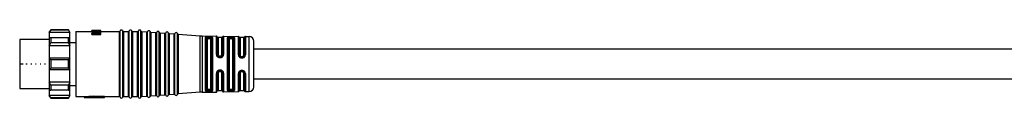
# Model space of a CAD drawing. Header units: millimetres. Extents: x -724 to 2929, y 427 to 799.
# Tile 2 of 48: x -523 to -307, y 439 to 454. Entities that reach past the tile are written whole.
import ezdxf

# ---------------------------------------------------------------- set-up
doc = ezdxf.new("R2010")
doc.units = ezdxf.units.MM

# ---------------------------------------------------------------- blocks, each defined once
blk = doc.blocks.new('Drawing View3')
at = {"color": 7, "linetype": 'Continuous', "lineweight": 25}
for p, q in [((-476.96, 22.01), (-477.26, 21.51)), ((-477.26, 21.4), (-476.96, 21.95)), ((-473.06, 22.01), (-476.96, 22.01)), ((-476.96, 22.01), (-476.96, 21.95)), ((-473.06, 21.95), (-476.96, 21.95)), ((-472.76, 21.51), (-473.06, 22.01)), ((-473.06, 21.95), (-473.06, 22.01)), ((-473.06, 21.95), (-472.76, 21.4)), ((-471.46, 21.66), (-471.46, 7.36)), ((-471.46, 21.66), (-467.96, 21.66)), ((-467.96, 21.85), (-465.96, 21.85)), ((-467.96, 21.85), (-467.96, 21.84)), ((-467.96, 21.78), (-467.96, 21.84)), ((-467.96, 21.78), (-467.96, 21.71)), ((-467.96, 21.78), (-465.96, 21.78)), ((-467.96, 21.51), (-467.96, 21.71)), ((-467.66, 21.85), (-467.66, 21.86)), ((-467.66, 21.78), (-467.66, 21.82)), ((-467.32, 21.82), (-467.66, 21.82)), ((-465.96, 21.84), (-467.61, 21.84)), ((-465.96, 21.73), (-467.53, 21.73)), ((-467.49, 21.85), (-467.49, 21.86)), ((-467.32, 21.78), (-467.32, 21.82)), ((-466.17, 21.86), (-466.21, 21.85)), ((-466.17, 21.85), (-466.17, 21.86)), ((-465.96, 21.86), (-466.17, 21.86)), ((-465.96, 21.85), (-465.96, 21.86)), ((-465.96, 21.84), (-465.96, 21.85)), ((-465.96, 21.78), (-465.96, 21.84)), ((-465.96, 21.73), (-465.96, 21.78)), ((-465.96, 21.6), (-465.96, 21.73)), ((-465.96, 21.66), (-461.91, 21.66)), ((-465.96, 21.5), (-465.96, 21.6)), ((-461.91, 7.36), (-461.91, 21.66)), ((-461.73, 7.24), (-461.73, 21.78)), ((-461.18, 7.24), (-461.18, 21.78)), ((-461, 21.66), (-461, 7.36)), ((-461, 21.66), (-459.91, 21.66)), ((-459.91, 7.36), (-459.91, 21.66)), ((-459.73, 7.24), (-459.73, 21.78)), ((-459.18, 7.24), (-459.18, 21.78)), ((-459, 21.66), (-459, 7.36)), ((-459, 21.66), (-457.91, 21.66)), ((-457.91, 7.36), (-457.91, 21.66)), ((-457.73, 7.24), (-457.73, 21.78)), ((-457.17, 7.26), (-457.17, 21.76)), ((-457, 21.63), (-457, 7.39)), ((-457, 21.63), (-455.91, 21.55)), ((-455.72, 7.36), (-455.72, 21.66)), ((-455.17, 7.4), (-455.17, 21.62)), ((-477.26, 19.91), (-483.76, 19.91)), ((-483.76, 19.91), (-483.76, 14.51)), ((-477.26, 21.51), (-477.26, 21.4)), ((-472.76, 21.4), (-477.26, 21.4)), ((-477.26, 21.4), (-477.26, 20.26)), ((-476.96, 20.25), (-477.26, 20.26)), ((-477.26, 20.26), (-477.26, 18.5)), ((-472.76, 20.26), (-477.26, 20.26)), ((-476.96, 20.25), (-476.96, 19.81)), ((-473.06, 20.25), (-476.96, 20.25)), ((-476.96, 19.81), (-476.96, 19.12)), ((-472.76, 20.26), (-473.06, 20.25)), ((-473.06, 19.81), (-473.06, 20.25)), ((-473.06, 19.12), (-473.06, 19.81)), ((-472.76, 21.4), (-472.76, 21.51)), ((-472.76, 20.26), (-472.76, 21.4)), ((-472.76, 18.5), (-472.76, 20.26)), ((-467.96, 21.34), (-467.96, 21.17)), ((-465.96, 21.17), (-467.96, 21.17)), ((-467.96, 20.95), (-467.96, 21.17)), ((-467.96, 20.95), (-465.96, 20.95)), ((-467.53, 21.28), (-465.96, 21.28)), ((-466, 21.28), (-465.96, 21.29)), ((-465.96, 21.29), (-465.96, 21.5)), ((-465.96, 21.17), (-465.96, 21.28)), ((-465.96, 20.95), (-465.96, 21.17)), ((-455.91, 7.47), (-455.91, 21.55)), ((-455, 21.48), (-455, 7.54)), ((-455, 21.48), (-453.91, 21.41)), ((-453.91, 7.61), (-453.91, 21.41)), ((-453.72, 7.51), (-453.72, 21.51)), ((-453.17, 7.55), (-453.17, 21.47)), ((-453, 21.34), (-453, 7.68)), ((-453, 21.34), (-451.91, 21.26)), ((-451.91, 7.76), (-451.91, 21.26)), ((-451.72, 7.65), (-451.72, 21.37)), ((-451.17, 7.69), (-451.17, 21.33)), ((-451, 21.2), (-451, 7.82)), ((-451, 21.2), (-449.91, 21.12)), ((-449.91, 7.9), (-449.91, 21.12)), ((-449.72, 7.79), (-449.72, 21.23)), ((-449.17, 7.83), (-449.17, 21.19)), ((-449, 21.06), (-449, 7.96)), ((-449, 21.06), (-444.17, 20.71)), ((-444.17, 8.31), (-444.17, 20.71)), ((-443.74, 20.69), (-443.74, 8.33)), ((-443.74, 20.69), (-440.65, 20.64)), ((-443.04, 20.38), (-443.05, 20.33)), ((-443.05, 8.69), (-443.05, 20.33)), ((-442.85, 20.15), (-442.84, 20.19)), ((-442.85, 20.15), (-442.85, 8.86)), ((-442.66, 19.98), (-442.66, 9.04)), ((-442.36, 20.26), (-442.36, 20.33)), ((-442.16, 20.33), (-442.36, 20.33)), ((-442.36, 20.26), (-442.16, 20.26)), ((-442.36, 20.07), (-442.16, 20.07)), ((-442.16, 20.33), (-442.16, 20.26)), ((-441.86, 9.04), (-441.86, 19.98)), ((-441.66, 8.88), (-441.66, 20.14)), ((-441.46, 20.31), (-441.46, 8.71)), ((-440.65, 16.63), (-440.65, 20.64)), ((-440.45, 16.57), (-440.45, 20.48)), ((-439.46, 20.31), (-440.26, 20.31)), ((-440.26, 20.31), (-440.26, 16.51)), ((-439.46, 16.51), (-439.46, 20.31)), ((-439.26, 20.46), (-439.26, 16.57)), ((-439.06, 20.62), (-439.06, 16.62)), ((-439.06, 20.62), (-435.82, 20.56)), ((-438.24, 8.76), (-438.24, 20.26)), ((-438.05, 20.12), (-438.05, 8.9)), ((-437.86, 19.98), (-437.86, 9.04)), ((-437.36, 20.25), (-437.56, 20.26)), ((-437.56, 20.07), (-437.36, 20.07)), ((-437.35, 20.44), (-437.55, 20.44)), ((-437.06, 9.04), (-437.06, 19.98)), ((-436.87, 8.91), (-436.87, 20.1)), ((-436.67, 20.23), (-436.67, 8.79)), ((-435.82, 16.53), (-435.82, 20.56)), ((-435.64, 16.49), (-435.64, 20.44)), ((-434.66, 20.31), (-435.46, 20.31)), ((-435.46, 20.31), (-435.46, 16.44)), ((-434.66, 16.44), (-434.66, 20.31)), ((-434.47, 20.42), (-434.47, 16.48)), ((-434.29, 20.54), (-434.29, 16.52)), ((-434.29, 20.54), (-433.44, 20.53)), ((-433.44, 20.52), (-433.44, 20.53)), ((-433.44, 8.49), (-433.44, 20.52)), ((-432.46, 9.49), (-432.46, 19.53)), ((-477.26, 18.5), (-476.96, 19.12)), ((-472.76, 18.5), (-477.26, 18.5)), ((-477.26, 18.5), (-477.26, 15.76)), ((-473.06, 19.12), (-476.96, 19.12)), ((-473.06, 19.12), (-472.76, 18.5)), ((-472.76, 19.23), (-471.46, 19.23)), ((-472.76, 15.76), (-472.76, 18.5)), ((-219.51, 17.76), (-432.46, 17.76)), ((-477.26, 15.76), (-477.26, 14.51)), ((-476.96, 15.44), (-477.26, 15.76)), ((-472.76, 15.76), (-477.26, 15.76)), ((-476.96, 15.44), (-476.96, 14.51)), ((-473.06, 15.44), (-476.96, 15.44)), ((-472.76, 15.76), (-473.06, 15.44)), ((-473.06, 14.51), (-473.06, 15.44)), ((-472.76, 14.51), (-472.76, 15.76)), ((-440.39, 16.31), (-440.41, 16.37)), ((-440.37, 16.3), (-440.39, 16.31)), ((-439.76, 16.22), (-439.96, 16.22)), ((-439.96, 16.08), (-439.76, 16.08)), ((-439.45, 16.19), (-439.42, 16.21)), ((-439.42, 16.19), (-439.44, 16.2)), ((-439.36, 16.28), (-439.42, 16.19)), ((-435.16, 16.01), (-435.16, 16.15)), ((-435.16, 16.15), (-434.96, 16.15)), ((-435.16, 16.01), (-434.96, 16.01)), ((-435.15, 15.86), (-434.95, 15.86)), ((-434.96, 16.01), (-434.96, 16.15)), ((-483.76, 14.51), (-483.76, 9.11)), ((-482.99, 14.51), (-483.76, 14.51)), ((-482.11, 14.51), (-482.4, 14.51)), ((-481.11, 14.51), (-481.29, 14.51)), ((-480.11, 14.51), (-480.29, 14.51)), ((-479.11, 14.51), (-479.29, 14.51)), ((-478.11, 14.51), (-478.29, 14.51)), ((-477.26, 14.51), (-477.26, 13.26)), ((-477.26, 13.26), (-476.96, 13.58)), ((-472.76, 13.26), (-477.26, 13.26)), ((-477.26, 13.26), (-477.26, 10.52)), ((-476.96, 14.51), (-476.96, 13.58)), ((-473.06, 13.58), (-476.96, 13.58)), ((-473.06, 13.58), (-473.06, 14.51)), ((-473.06, 13.58), (-472.76, 13.26)), ((-472.76, 13.26), (-472.76, 14.51)), ((-472.76, 10.52), (-472.76, 13.26)), ((-439.76, 13.01), (-439.96, 13.01)), ((-434.95, 13.09), (-435.15, 13.09)), ((-440.65, 8.37), (-440.65, 12.46)), ((-440.45, 8.54), (-440.45, 12.52)), ((-440.4, 12.73), (-440.37, 12.8)), ((-440.36, 12.8), (-440.38, 12.8)), ((-440.28, 12.89), (-440.31, 12.85)), ((-440.26, 12.58), (-440.26, 8.71)), ((-439.96, 12.87), (-439.76, 12.87)), ((-439.46, 12.91), (-439.45, 12.92)), ((-439.46, 12.91), (-439.43, 12.89)), ((-439.46, 8.71), (-439.46, 12.58)), ((-439.45, 12.92), (-439.37, 12.83)), ((-439.26, 12.52), (-439.26, 8.56)), ((-439.06, 12.47), (-439.06, 8.4)), ((-435.82, 8.45), (-435.82, 12.42)), ((-435.64, 8.58), (-435.64, 12.46)), ((-435.46, 12.51), (-435.46, 8.71)), ((-434.96, 12.94), (-435.16, 12.94)), ((-435.16, 12.94), (-435.16, 12.8)), ((-434.96, 12.8), (-435.16, 12.8)), ((-434.96, 12.94), (-434.96, 12.8)), ((-434.66, 8.71), (-434.66, 12.51)), ((-434.47, 12.47), (-434.47, 8.6)), ((-434.29, 12.43), (-434.29, 8.48)), ((-432.46, 11.26), (-219.51, 11.26)), ((-483.76, 9.11), (-477.26, 9.11)), ((-472.76, 10.52), (-477.26, 10.52)), ((-476.96, 9.9), (-477.26, 10.52)), ((-477.26, 10.52), (-477.26, 8.76)), ((-477.26, 8.76), (-476.96, 8.77)), ((-472.76, 8.76), (-477.26, 8.76)), ((-477.26, 8.76), (-477.26, 7.62)), ((-473.06, 9.9), (-476.96, 9.9)), ((-476.96, 9.9), (-476.96, 9.21)), ((-476.96, 9.21), (-476.96, 8.77)), ((-473.06, 8.77), (-476.96, 8.77)), ((-472.76, 10.52), (-473.06, 9.9)), ((-473.06, 9.21), (-473.06, 9.9)), ((-473.06, 8.77), (-473.06, 9.21)), ((-473.06, 8.77), (-472.76, 8.76)), ((-472.76, 8.76), (-472.76, 10.52)), ((-472.76, 9.78), (-471.46, 9.78)), ((-472.76, 7.62), (-472.76, 8.76)), ((-443.05, 8.69), (-443.04, 8.64)), ((-442.84, 8.83), (-442.85, 8.86)), ((-442.16, 8.95), (-442.36, 8.95)), ((-442.36, 8.69), (-442.36, 8.76)), ((-442.16, 8.76), (-442.36, 8.76)), ((-442.36, 8.69), (-442.16, 8.69)), ((-442.16, 8.76), (-442.16, 8.69)), ((-440.26, 8.71), (-439.46, 8.71)), ((-437.36, 8.95), (-437.56, 8.95)), ((-437.56, 8.76), (-437.36, 8.77)), ((-435.46, 8.71), (-434.66, 8.71)), ((-472.76, 7.62), (-477.26, 7.62)), ((-476.96, 7.07), (-477.26, 7.62)), ((-477.26, 7.62), (-477.26, 7.51)), ((-477.26, 7.51), (-476.96, 7.01)), ((-473.06, 7.07), (-476.96, 7.07)), ((-476.96, 7.07), (-476.96, 7.01)), ((-476.96, 7.01), (-473.06, 7.01)), ((-472.76, 7.62), (-473.06, 7.07)), ((-473.06, 7.01), (-472.76, 7.51)), ((-473.06, 7.01), (-473.06, 7.07)), ((-472.76, 7.51), (-472.76, 7.62)), ((-471.46, 7.36), (-469.66, 7.36)), ((-469.66, 7.36), (-467.66, 7.52)), ((-469.66, 7.36), (-469.66, 7.16)), ((-469.66, 7.16), (-467.66, 7.31)), ((-469.66, 7.16), (-465.16, 7.16)), ((-467.66, 7.52), (-467.66, 7.31)), ((-465.16, 7.42), (-467.66, 7.42)), ((-467.66, 7.21), (-467.66, 7.31)), ((-467.66, 7.21), (-465.16, 7.21)), ((-465.16, 7.42), (-465.16, 7.21)), ((-465.16, 7.36), (-463.53, 7.36)), ((-465.16, 7.16), (-465.16, 7.21)), ((-463.53, 7.36), (-463.3, 7.36)), ((-463.3, 7.36), (-461.91, 7.36)), ((-461.91, 7.36), (-461.91, 7.36)), ((-461.18, 7.24), (-461.18, 7.24)), ((-461, 7.36), (-461, 7.36)), ((-461, 7.36), (-459.91, 7.36)), ((-459.91, 7.36), (-459.91, 7.36)), ((-459.18, 7.24), (-459.18, 7.24)), ((-459, 7.36), (-459, 7.36)), ((-459, 7.36), (-457.91, 7.36)), ((-457.91, 7.36), (-457.91, 7.36)), ((-457.17, 7.26), (-457.17, 7.26)), ((-457, 7.39), (-455.91, 7.47)), ((-457, 7.39), (-457, 7.39)), ((-455.91, 7.47), (-455.91, 7.47)), ((-455.17, 7.4), (-455.17, 7.4)), ((-455, 7.53), (-453.91, 7.61)), ((-455, 7.54), (-455, 7.53)), ((-453.91, 7.61), (-453.91, 7.61)), ((-453.17, 7.54), (-453.17, 7.55)), ((-453, 7.68), (-451.91, 7.75)), ((-453, 7.68), (-453, 7.68)), ((-451.91, 7.75), (-451.91, 7.76)), ((-451.17, 7.69), (-451.17, 7.69)), ((-451, 7.82), (-449.91, 7.9)), ((-451, 7.82), (-451, 7.82)), ((-449.91, 7.9), (-449.91, 7.9)), ((-449.17, 7.83), (-449.17, 7.83)), ((-444.17, 8.31), (-449, 7.96)), ((-449, 7.96), (-449, 7.96)), ((-444.17, 8.31), (-444.17, 8.31)), ((-443.74, 8.32), (-440.65, 8.37)), ((-443.74, 8.33), (-443.74, 8.32)), ((-439.06, 8.4), (-435.82, 8.45)), ((-439.06, 8.4), (-439.06, 8.4)), ((-437.55, 8.58), (-437.35, 8.58)), ((-434.47, 8.6), (-434.47, 8.59)), ((-434.29, 8.48), (-433.44, 8.49)), ((-434.29, 8.48), (-434.29, 8.48))]:
    blk.add_line(p, q, dxfattribs=at)
at = {"color": 7, "linetype": 'Continuous', "lineweight": 25, "flags": 128}
for points in [[(-442.15, 20.52), (-442.26, 20.52), (-442.35, 20.52)], [(-439.95, 15.93), (-439.84, 15.93), (-439.75, 15.93)], [(-439.75, 13.17), (-439.86, 13.17), (-439.95, 13.17)], [(-442.35, 8.5), (-442.24, 8.5), (-442.15, 8.5)]]:
    blk.add_lwpolyline(points, dxfattribs=at)
at = {"color": 7, "linetype": 'Continuous', "lineweight": 25}
for centre, radius, start, end in [((-461.91, 21.86), 0.2, 270, 336.4218), ((-461.46, 21.66), 0.3, 90, 156.4218), ((-461.46, 21.66), 0.3, 23.5782, 90), ((-461, 21.86), 0.2, 203.5782, 270), ((-459.91, 21.86), 0.2, 270, 336.4218), ((-459.46, 21.66), 0.3, 90, 156.4218), ((-459.46, 21.66), 0.3, 23.5782, 90), ((-459, 21.86), 0.2, 203.5782, 270), ((-457.91, 21.86), 0.2, 270, 336.4218), ((-457.46, 21.66), 0.3, 90, 156.4218), ((-457.46, 21.66), 0.3, 19.5063, 90), ((-456.98, 21.83), 0.2, 199.5063, 265.9282), ((-455.9, 21.75), 0.2, 270, 332.35), ((-455.46, 21.52), 0.3, 90, 152.35), ((-455.46, 21.52), 0.3, 19.5063, 90), ((-454.98, 21.68), 0.2, 199.5063, 265.9282), ((-453.46, 21.37), 0.3, 90, 152.35), ((-453.46, 21.37), 0.3, 19.5063, 90), ((-455.9, 21.75), 0.2, 265.9282, 270), ((-453.9, 21.61), 0.2, 265.9282, 270), ((-453.9, 21.61), 0.2, 270, 332.35), ((-452.98, 21.54), 0.2, 199.5063, 265.9282), ((-451.9, 21.46), 0.2, 265.9282, 270), ((-451.9, 21.46), 0.2, 270, 332.35), ((-451.46, 21.23), 0.3, 90, 152.35), ((-451.46, 21.23), 0.3, 19.5063, 90), ((-450.98, 21.4), 0.2, 199.5063, 265.9282), ((-449.9, 21.32), 0.2, 265.9282, 270), ((-449.9, 21.32), 0.2, 270, 332.35), ((-449.46, 21.09), 0.3, 90, 152.35), ((-449.46, 21.09), 0.3, 19.5063, 90), ((-448.98, 21.26), 0.2, 199.5063, 265.9282), ((-443.61, 28.69), 8, 265.9282, 269.0586), ((-440.65, 20.44), 0.2, 9.4055, 89.0586), ((-440.26, 20.51), 0.2, 189.4055, 270), ((-439.46, 20.51), 0.2, 270, 346.7915), ((-439.07, 20.42), 0.2, 89.0586, 166.7915), ((-435.83, 20.36), 0.2, 21.1924, 89.0586), ((-435.46, 20.51), 0.2, 201.1924, 270), ((-434.66, 20.51), 0.2, 270, 334.8768), ((-434.29, 20.34), 0.2, 89.0586, 154.8768), ((-433.46, 19.53), 1, 0, 89.0586), ((-440.26, 8.51), 0.2, 90, 170.5945), ((-439.46, 8.51), 0.2, 13.2085, 90), ((-435.46, 8.51), 0.2, 90, 158.8076), ((-434.66, 8.51), 0.2, 25.1232, 90), ((-433.46, 9.49), 1, 270.9414, 0), ((-461.91, 7.16), 0.2, 23.5782, 90), ((-461.46, 7.36), 0.3, 203.5782, 270), ((-461.46, 7.36), 0.3, 270, 336.4218), ((-461, 7.16), 0.2, 90, 156.4218), ((-459.91, 7.16), 0.2, 23.5782, 90), ((-459.46, 7.36), 0.3, 203.5782, 270), ((-459.46, 7.36), 0.3, 270, 336.4218), ((-459, 7.16), 0.2, 90, 156.4218), ((-457.91, 7.16), 0.2, 23.5782, 90), ((-457.46, 7.36), 0.3, 203.5782, 270), ((-457.46, 7.36), 0.3, 270, 340.4937), ((-456.98, 7.19), 0.2, 94.0718, 160.4937), ((-455.9, 7.27), 0.2, 90, 94.0718), ((-455.9, 7.27), 0.2, 27.65, 90), ((-455.46, 7.5), 0.3, 207.65, 270), ((-455.46, 7.5), 0.3, 270, 340.4937), ((-454.98, 7.33), 0.2, 94.0718, 160.4937), ((-453.9, 7.41), 0.2, 90, 94.0718), ((-453.9, 7.41), 0.2, 27.65, 90), ((-453.46, 7.64), 0.3, 207.65, 270), ((-453.46, 7.64), 0.3, 270, 340.4937), ((-452.98, 7.48), 0.2, 94.0718, 160.4937), ((-451.9, 7.55), 0.2, 90, 94.0718), ((-451.9, 7.55), 0.2, 27.65, 90), ((-451.46, 7.79), 0.3, 207.65, 270), ((-451.46, 7.79), 0.3, 270, 340.4937), ((-450.98, 7.62), 0.2, 94.0718, 160.4937), ((-449.9, 7.7), 0.2, 90, 94.0718), ((-449.9, 7.7), 0.2, 27.65, 90), ((-449.46, 7.93), 0.3, 207.65, 270), ((-449.46, 7.93), 0.3, 270, 340.4937), ((-448.98, 7.76), 0.2, 94.0718, 160.4937), ((-443.61, 0.33), 8, 90.9414, 94.0718), ((-440.65, 8.57), 0.2, 270.9414, 350.5945), ((-439.07, 8.6), 0.2, 193.2085, 270.9414), ((-435.83, 8.65), 0.2, 270.9414, 338.8076), ((-434.29, 8.68), 0.2, 205.1232, 270.9414)]:
    blk.add_arc(centre, radius, start, end, dxfattribs=at)
for points, knots in [([(-467.66, 21.82), (-467.71, 21.82), (-467.81, 21.83), (-467.91, 21.84), (-467.96, 21.84)], [0, 0, 0, 0, 0.559998, 1, 1, 1, 1]), ([(-466.17, 21.55), (-466.5, 21.59), (-467.1, 21.65), (-467.69, 21.69), (-467.96, 21.71)], [0, 0, 0, 0, 0.559996, 1, 1, 1, 1]), ([(-467.49, 21.86), (-467.52, 21.86), (-467.58, 21.86), (-467.63, 21.86), (-467.66, 21.86)], [0, 0, 0, 0, 0.56, 1, 1, 1, 1]), ([(-467.32, 21.82), (-467.37, 21.82), (-467.47, 21.83), (-467.57, 21.84), (-467.61, 21.84)], [0, 0, 0, 0, 0.559998, 1, 1, 1, 1]), ([(-465.96, 21.6), (-466.25, 21.63), (-466.77, 21.68), (-467.3, 21.72), (-467.53, 21.73)], [0, 0, 0, 0, 0.559996, 1, 1, 1, 1]), ([(-467.96, 21.34), (-467.62, 21.38), (-467.03, 21.46), (-466.43, 21.52), (-466.17, 21.55)], [0, 0, 0, 0, 0.559995, 1, 1, 1, 1]), ([(-467.15, 21.44), (-467.16, 21.44), (-467.42, 21.47), (-467.69, 21.49), (-467.96, 21.51)], [0, 0, 0, 0, 0.02427, 1, 1, 1, 1]), ([(-467.53, 21.28), (-467.24, 21.33), (-466.71, 21.41), (-466.19, 21.47), (-465.96, 21.5)], [0, 0, 0, 0, 0.5599951, 1, 1, 1, 1]), ([(-442.35, 20.52), (-442.43, 20.52), (-442.59, 20.52), (-442.8, 20.5), (-442.96, 20.45), (-443.01, 20.4), (-443.04, 20.38)], [0, 0, 0, 0, 0.241569, 0.481567, 0.731543, 1, 1, 1, 1]), ([(-442.84, 20.19), (-442.85, 20.21), (-442.86, 20.26), (-442.9, 20.32), (-442.96, 20.36), (-443.01, 20.37), (-443.04, 20.38)], [0, 0, 0, 0, 0.241112, 0.499995, 0.758881, 1, 1, 1, 1]), ([(-442.84, 20.19), (-442.83, 20.21), (-442.8, 20.26), (-442.68, 20.3), (-442.53, 20.33), (-442.41, 20.33), (-442.36, 20.33)], [0, 0, 0, 0, 0.2590408, 0.5026657, 0.7495689, 1, 1, 1, 1]), ([(-442.84, 20.19), (-442.83, 20.2), (-442.79, 20.22), (-442.67, 20.25), (-442.52, 20.26), (-442.41, 20.26), (-442.36, 20.26)], [0, 0, 0, 0, 0.264662, 0.51369, 0.753717, 1, 1, 1, 1]), ([(-442.66, 19.98), (-442.65, 19.99), (-442.64, 20.02), (-442.56, 20.05), (-442.46, 20.07), (-442.39, 20.07), (-442.36, 20.07)], [0, 0, 0, 0, 0.285261, 0.56524, 0.782325, 1, 1, 1, 1]), ([(-442.16, 20.33), (-442.11, 20.32), (-442.01, 20.32), (-441.88, 20.29), (-441.77, 20.26), (-441.73, 20.23), (-441.7, 20.21)], [0, 0, 0, 0, 0.245905, 0.493255, 0.743998, 1, 1, 1, 1]), ([(-442.16, 20.26), (-442.11, 20.26), (-442.02, 20.26), (-441.89, 20.25), (-441.78, 20.23), (-441.73, 20.22), (-441.7, 20.21)], [0, 0, 0, 0, 0.242551, 0.489727, 0.742047, 1, 1, 1, 1]), ([(-442.16, 20.07), (-442.11, 20.07), (-442.02, 20.07), (-441.93, 20.04), (-441.87, 20.01), (-441.86, 19.99), (-441.86, 19.98)], [0, 0, 0, 0, 0.276915, 0.553061, 0.773142, 1, 1, 1, 1]), ([(-441.52, 20.4), (-441.55, 20.42), (-441.62, 20.46), (-441.78, 20.49), (-441.96, 20.51), (-442.09, 20.52), (-442.15, 20.52)], [0, 0, 0, 0, 0.264792, 0.517104, 0.760516, 1, 1, 1, 1]), ([(-441.7, 20.21), (-441.7, 20.23), (-441.69, 20.28), (-441.64, 20.34), (-441.58, 20.39), (-441.54, 20.4), (-441.52, 20.4)], [0, 0, 0, 0, 0.241446, 0.500003, 0.758559, 1, 1, 1, 1]), ([(-441.7, 20.21), (-441.69, 20.2), (-441.66, 20.18), (-441.66, 20.15), (-441.66, 20.14)], [0, 0, 0, 0, 0.499485, 1, 1, 1, 1]), ([(-441.46, 20.31), (-441.46, 20.32), (-441.46, 20.36), (-441.5, 20.39), (-441.52, 20.4)], [0, 0, 0, 0, 0.552005, 1, 1, 1, 1]), ([(-437.55, 20.44), (-437.65, 20.44), (-437.85, 20.44), (-438.08, 20.4), (-438.21, 20.34), (-438.23, 20.28), (-438.24, 20.26)], [0, 0, 0, 0, 0.267548, 0.5453, 0.771617, 1, 1, 1, 1]), ([(-438.05, 20.12), (-438.04, 20.14), (-438.03, 20.18), (-437.91, 20.23), (-437.78, 20.25), (-437.65, 20.26), (-437.59, 20.26), (-437.56, 20.26)], [0, 0, 0, 0, 0.251131, 0.500892, 0.749986, 0.87511, 1, 1, 1, 1]), ([(-437.86, 19.98), (-437.85, 19.99), (-437.84, 20.02), (-437.76, 20.05), (-437.66, 20.07), (-437.59, 20.07), (-437.56, 20.07)], [0, 0, 0, 0, 0.285261, 0.56524, 0.782325, 1, 1, 1, 1]), ([(-437.55, 20.44), (-437.55, 20.43), (-437.55, 20.42), (-437.55, 20.38), (-437.55, 20.32), (-437.55, 20.28), (-437.56, 20.26)], [0, 0, 0, 0, 0.251426, 0.499997, 0.748572, 1, 1, 1, 1]), ([(-437.35, 20.44), (-437.35, 20.43), (-437.35, 20.42), (-437.35, 20.38), (-437.35, 20.32), (-437.35, 20.28), (-437.36, 20.25)], [0, 0, 0, 0, 0.243205, 0.499868, 0.756602, 1, 1, 1, 1]), ([(-437.36, 20.25), (-437.32, 20.25), (-437.26, 20.25), (-437.13, 20.24), (-437, 20.22), (-436.89, 20.17), (-436.87, 20.13), (-436.87, 20.1)], [0, 0, 0, 0, 0.124787, 0.249886, 0.499149, 0.749117, 1, 1, 1, 1]), ([(-437.36, 20.07), (-437.31, 20.07), (-437.22, 20.07), (-437.13, 20.04), (-437.07, 20.01), (-437.06, 19.99), (-437.06, 19.98)], [0, 0, 0, 0, 0.276915, 0.553061, 0.773141, 1, 1, 1, 1]), ([(-436.67, 20.23), (-436.68, 20.26), (-436.71, 20.32), (-436.86, 20.39), (-437.09, 20.43), (-437.27, 20.44), (-437.35, 20.44)], [0, 0, 0, 0, 0.254619, 0.514225, 0.762311, 1, 1, 1, 1]), ([(-440.65, 16.63), (-440.64, 16.56), (-440.63, 16.43), (-440.57, 16.31), (-440.53, 16.25)], [0, 0, 0, 0, 0.497389, 1, 1, 1, 1]), ([(-440.39, 16.31), (-440.4, 16.31), (-440.42, 16.3), (-440.47, 16.28), (-440.51, 16.26), (-440.53, 16.25)], [0, 0, 0, 0, 0.340185, 0.680373, 1, 1, 1, 1]), ([(-440.53, 16.25), (-440.5, 16.2), (-440.43, 16.11), (-440.28, 16.01), (-440.12, 15.94), (-440.01, 15.93), (-439.95, 15.93)], [0, 0, 0, 0, 0.257138, 0.51101, 0.755862, 1, 1, 1, 1]), ([(-440.37, 16.3), (-440.39, 16.34), (-440.44, 16.43), (-440.45, 16.52), (-440.45, 16.57)], [0, 0, 0, 0, 0.499299, 1, 1, 1, 1]), ([(-439.96, 16.08), (-440, 16.08), (-440.08, 16.09), (-440.19, 16.14), (-440.3, 16.21), (-440.35, 16.27), (-440.37, 16.3)], [0, 0, 0, 0, 0.251138, 0.500284, 0.749288, 1, 1, 1, 1]), ([(-439.96, 16.22), (-440, 16.23), (-440.09, 16.24), (-440.19, 16.32), (-440.24, 16.41), (-440.25, 16.48), (-440.26, 16.51)], [0, 0, 0, 0, 0.275977, 0.551671, 0.772108, 1, 1, 1, 1]), ([(-440.16, 16.13), (-440.13, 16.12), (-440.06, 16.09), (-439.99, 16.09), (-439.95, 16.09)], [0, 0, 0, 0, 0.449854, 1, 1, 1, 1]), ([(-439.46, 16.51), (-439.46, 16.47), (-439.47, 16.38), (-439.55, 16.29), (-439.65, 16.23), (-439.72, 16.23), (-439.76, 16.22)], [0, 0, 0, 0, 0.286333, 0.566645, 0.783294, 1, 1, 1, 1]), ([(-439.44, 16.2), (-439.48, 16.16), (-439.58, 16.1), (-439.7, 16.09), (-439.76, 16.08)], [0, 0, 0, 0, 0.501701, 1, 1, 1, 1]), ([(-439.76, 16.09), (-439.73, 16.09), (-439.66, 16.09), (-439.57, 16.12), (-439.49, 16.15), (-439.46, 16.18), (-439.45, 16.19)], [0, 0, 0, 0, 0.287444, 0.579371, 0.874244, 1, 1, 1, 1]), ([(-439.75, 15.93), (-439.67, 15.94), (-439.51, 15.95), (-439.37, 16.05), (-439.31, 16.09)], [0, 0, 0, 0, 0.493234, 1, 1, 1, 1]), ([(-439.26, 16.57), (-439.26, 16.53), (-439.27, 16.46), (-439.3, 16.36), (-439.35, 16.28), (-439.4, 16.23), (-439.42, 16.21)], [0, 0, 0, 0, 0.2679152, 0.5348118, 0.800946, 1, 1, 1, 1]), ([(-439.31, 16.09), (-439.32, 16.11), (-439.35, 16.14), (-439.39, 16.18), (-439.41, 16.19), (-439.42, 16.19)], [0, 0, 0, 0, 0.319975, 0.659989, 1, 1, 1, 1]), ([(-439.31, 16.09), (-439.27, 16.13), (-439.2, 16.2), (-439.12, 16.32), (-439.07, 16.47), (-439.07, 16.57), (-439.06, 16.62)], [0, 0, 0, 0, 0.239755, 0.482391, 0.733795, 1, 1, 1, 1]), ([(-435.82, 16.53), (-435.82, 16.44), (-435.8, 16.31), (-435.72, 16.16), (-435.63, 16.05), (-435.52, 15.96), (-435.36, 15.88), (-435.23, 15.87), (-435.15, 15.86)], [0, 0, 0, 0, 0.249026, 0.378368, 0.510999, 0.642887, 0.770292, 1, 1, 1, 1]), ([(-435.16, 16.01), (-435.19, 16.01), (-435.25, 16.02), (-435.37, 16.05), (-435.51, 16.14), (-435.62, 16.3), (-435.63, 16.42), (-435.64, 16.49)], [0, 0, 0, 0, 0.125096, 0.250079, 0.499189, 0.749161, 1, 1, 1, 1]), ([(-435.46, 16.44), (-435.45, 16.41), (-435.44, 16.33), (-435.37, 16.23), (-435.27, 16.17), (-435.19, 16.16), (-435.16, 16.15)], [0, 0, 0, 0, 0.25191, 0.506201, 0.756885, 1, 1, 1, 1]), ([(-435.16, 16.01), (-435.15, 16.01), (-435.15, 16), (-435.15, 15.96), (-435.15, 15.92), (-435.15, 15.88), (-435.15, 15.86)], [0, 0, 0, 0, 0.251175, 0.5, 0.748825, 1, 1, 1, 1]), ([(-434.47, 16.48), (-434.48, 16.42), (-434.5, 16.3), (-434.61, 16.14), (-434.76, 16.03), (-434.89, 16.02), (-434.96, 16.01)], [0, 0, 0, 0, 0.251722, 0.502052, 0.751355, 1, 1, 1, 1]), ([(-434.96, 16.15), (-434.92, 16.16), (-434.84, 16.17), (-434.74, 16.23), (-434.67, 16.33), (-434.66, 16.41), (-434.66, 16.44)], [0, 0, 0, 0, 0.244541, 0.494439, 0.747625, 1, 1, 1, 1]), ([(-434.96, 16.01), (-434.95, 16.01), (-434.95, 16), (-434.95, 15.96), (-434.95, 15.92), (-434.95, 15.88), (-434.95, 15.86)], [0, 0, 0, 0, 0.244354, 0.500002, 0.755648, 1, 1, 1, 1]), ([(-434.95, 15.86), (-434.87, 15.87), (-434.69, 15.89), (-434.47, 16.04), (-434.32, 16.26), (-434.3, 16.43), (-434.29, 16.52)], [0, 0, 0, 0, 0.239775, 0.487318, 0.742237, 1, 1, 1, 1]), ([(-439.95, 13.17), (-440.01, 13.16), (-440.12, 13.15), (-440.27, 13.09), (-440.41, 13), (-440.48, 12.91), (-440.52, 12.87)], [0, 0, 0, 0, 0.24505, 0.490242, 0.743735, 1, 1, 1, 1]), ([(-440.36, 12.8), (-440.33, 12.83), (-440.29, 12.89), (-440.19, 12.96), (-440.08, 13), (-440, 13.01), (-439.96, 13.01)], [0, 0, 0, 0, 0.248855, 0.497424, 0.747288, 1, 1, 1, 1]), ([(-439.95, 13), (-439.99, 13), (-440.06, 13), (-440.13, 12.97), (-440.17, 12.96)], [0, 0, 0, 0, 0.5175422, 1, 1, 1, 1]), ([(-439.76, 13.01), (-439.7, 13.01), (-439.6, 13), (-439.51, 12.94), (-439.46, 12.91)], [0, 0, 0, 0, 0.499498, 1, 1, 1, 1]), ([(-439.47, 12.92), (-439.48, 12.92), (-439.51, 12.95), (-439.57, 12.98), (-439.67, 13), (-439.73, 13), (-439.76, 13)], [0, 0, 0, 0, 0.079641, 0.390088, 0.697367, 1, 1, 1, 1]), ([(-439.34, 13.03), (-439.41, 13.07), (-439.53, 13.15), (-439.68, 13.16), (-439.75, 13.17)], [0, 0, 0, 0, 0.505591, 1, 1, 1, 1]), ([(-439.45, 12.92), (-439.44, 12.92), (-439.42, 12.94), (-439.38, 12.98), (-439.36, 13.01), (-439.34, 13.03)], [0, 0, 0, 0, 0.34004, 0.68008, 1, 1, 1, 1]), ([(-439.06, 12.47), (-439.07, 12.53), (-439.07, 12.63), (-439.13, 12.78), (-439.22, 12.92), (-439.3, 12.99), (-439.34, 13.03)], [0, 0, 0, 0, 0.245969, 0.503548, 0.759319, 1, 1, 1, 1]), ([(-435.15, 13.09), (-435.24, 13.08), (-435.37, 13.06), (-435.52, 12.98), (-435.66, 12.87), (-435.79, 12.68), (-435.81, 12.51), (-435.82, 12.42)], [0, 0, 0, 0, 0.238715, 0.362443, 0.48686, 0.741684, 1, 1, 1, 1]), ([(-435.16, 12.94), (-435.15, 12.94), (-435.15, 12.95), (-435.15, 12.98), (-435.15, 13.03), (-435.15, 13.07), (-435.15, 13.09)], [0, 0, 0, 0, 0.244222, 0.499941, 0.755691, 1, 1, 1, 1]), ([(-434.96, 12.94), (-434.95, 12.94), (-434.95, 12.95), (-434.95, 12.98), (-434.95, 13.03), (-434.95, 13.07), (-434.95, 13.09)], [0, 0, 0, 0, 0.251195, 0.500058, 0.748854, 1, 1, 1, 1]), ([(-434.29, 12.43), (-434.3, 12.51), (-434.31, 12.64), (-434.4, 12.79), (-434.48, 12.9), (-434.59, 12.98), (-434.74, 13.06), (-434.87, 13.08), (-434.95, 13.09)], [0, 0, 0, 0, 0.249647, 0.378944, 0.511627, 0.643499, 0.770892, 1, 1, 1, 1]), ([(-440.52, 12.87), (-440.56, 12.8), (-440.63, 12.67), (-440.64, 12.53), (-440.65, 12.46)], [0, 0, 0, 0, 0.543505, 1, 1, 1, 1]), ([(-440.38, 12.8), (-440.39, 12.8), (-440.41, 12.81), (-440.46, 12.83), (-440.5, 12.86), (-440.52, 12.87)], [0, 0, 0, 0, 0.340198, 0.680395, 1, 1, 1, 1]), ([(-440.45, 12.52), (-440.45, 12.57), (-440.44, 12.67), (-440.39, 12.76), (-440.36, 12.8)], [0, 0, 0, 0, 0.50105, 1, 1, 1, 1]), ([(-440.26, 12.58), (-440.25, 12.62), (-440.24, 12.7), (-440.16, 12.8), (-440.06, 12.86), (-439.99, 12.86), (-439.96, 12.87)], [0, 0, 0, 0, 0.285261, 0.56524, 0.782325, 1, 1, 1, 1]), ([(-439.76, 12.87), (-439.71, 12.86), (-439.62, 12.85), (-439.53, 12.77), (-439.47, 12.68), (-439.46, 12.61), (-439.46, 12.58)], [0, 0, 0, 0, 0.276915, 0.553061, 0.773141, 1, 1, 1, 1]), ([(-439.43, 12.89), (-439.41, 12.87), (-439.36, 12.83), (-439.31, 12.74), (-439.27, 12.64), (-439.26, 12.56), (-439.26, 12.52)], [0, 0, 0, 0, 0.173731, 0.448577, 0.724035, 1, 1, 1, 1]), ([(-435.64, 12.46), (-435.63, 12.52), (-435.62, 12.65), (-435.51, 12.8), (-435.37, 12.89), (-435.25, 12.93), (-435.19, 12.93), (-435.16, 12.94)], [0, 0, 0, 0, 0.251317, 0.501216, 0.750175, 0.875047, 1, 1, 1, 1]), ([(-435.16, 12.8), (-435.19, 12.79), (-435.27, 12.78), (-435.37, 12.72), (-435.44, 12.62), (-435.45, 12.54), (-435.46, 12.51)], [0, 0, 0, 0, 0.243752, 0.493162, 0.746575, 1, 1, 1, 1]), ([(-434.96, 12.94), (-434.89, 12.93), (-434.76, 12.91), (-434.61, 12.8), (-434.5, 12.65), (-434.48, 12.53), (-434.47, 12.47)], [0, 0, 0, 0, 0.248517, 0.49779, 0.748323, 1, 1, 1, 1]), ([(-434.66, 12.51), (-434.66, 12.54), (-434.67, 12.62), (-434.74, 12.72), (-434.84, 12.78), (-434.92, 12.79), (-434.96, 12.8)], [0, 0, 0, 0, 0.2528102, 0.5075185, 0.7578875, 1, 1, 1, 1]), ([(-442.84, 8.83), (-442.85, 8.81), (-442.86, 8.76), (-442.9, 8.7), (-442.96, 8.65), (-443.01, 8.65), (-443.04, 8.64)], [0, 0, 0, 0, 0.2411165, 0.5000016, 0.758886, 1, 1, 1, 1]), ([(-442.35, 8.5), (-442.43, 8.5), (-442.59, 8.5), (-442.8, 8.52), (-442.97, 8.57), (-443.01, 8.62), (-443.04, 8.64)], [0, 0, 0, 0, 0.240225, 0.486463, 0.737181, 1, 1, 1, 1]), ([(-442.36, 8.76), (-442.41, 8.76), (-442.53, 8.76), (-442.67, 8.77), (-442.79, 8.8), (-442.83, 8.82), (-442.84, 8.83)], [0, 0, 0, 0, 0.246471, 0.495117, 0.74073, 1, 1, 1, 1]), ([(-442.36, 8.69), (-442.41, 8.69), (-442.53, 8.69), (-442.68, 8.72), (-442.8, 8.76), (-442.83, 8.81), (-442.84, 8.83)], [0, 0, 0, 0, 0.250451, 0.49733, 0.740991, 1, 1, 1, 1]), ([(-442.36, 8.95), (-442.4, 8.95), (-442.49, 8.95), (-442.59, 8.98), (-442.64, 9.01), (-442.65, 9.03), (-442.66, 9.04)], [0, 0, 0, 0, 0.2769154, 0.5530612, 0.7731415, 1, 1, 1, 1]), ([(-441.86, 9.04), (-441.86, 9.03), (-441.87, 9), (-441.95, 8.97), (-442.05, 8.95), (-442.12, 8.95), (-442.16, 8.95)], [0, 0, 0, 0, 0.285261, 0.56524, 0.782325, 1, 1, 1, 1]), ([(-441.7, 8.81), (-441.73, 8.8), (-441.78, 8.78), (-441.89, 8.77), (-442.02, 8.76), (-442.11, 8.76), (-442.16, 8.76)], [0, 0, 0, 0, 0.258152, 0.510537, 0.757645, 1, 1, 1, 1]), ([(-441.7, 8.81), (-441.73, 8.79), (-441.77, 8.76), (-441.88, 8.72), (-442.01, 8.7), (-442.11, 8.7), (-442.16, 8.69)], [0, 0, 0, 0, 0.256025, 0.506775, 0.754118, 1, 1, 1, 1]), ([(-441.66, 8.88), (-441.66, 8.87), (-441.66, 8.84), (-441.69, 8.82), (-441.7, 8.81)], [0, 0, 0, 0, 0.500875, 1, 1, 1, 1]), ([(-441.7, 8.81), (-441.7, 8.79), (-441.69, 8.74), (-441.64, 8.68), (-441.58, 8.63), (-441.54, 8.62), (-441.52, 8.62)], [0, 0, 0, 0, 0.241446, 0.500004, 0.75856, 1, 1, 1, 1]), ([(-441.52, 8.62), (-441.5, 8.63), (-441.46, 8.66), (-441.46, 8.7), (-441.46, 8.71)], [0, 0, 0, 0, 0.498598, 1, 1, 1, 1]), ([(-438.24, 8.76), (-438.23, 8.73), (-438.21, 8.67), (-438.05, 8.61), (-437.85, 8.59), (-437.68, 8.58), (-437.6, 8.58), (-437.55, 8.58)], [0, 0, 0, 0, 0.252766, 0.513057, 0.759813, 0.879584, 1, 1, 1, 1]), ([(-437.56, 8.76), (-437.59, 8.76), (-437.65, 8.76), (-437.78, 8.77), (-437.91, 8.79), (-438.03, 8.84), (-438.04, 8.88), (-438.05, 8.9)], [0, 0, 0, 0, 0.12497, 0.250195, 0.499389, 0.749273, 1, 1, 1, 1]), ([(-437.56, 8.95), (-437.6, 8.95), (-437.69, 8.95), (-437.79, 8.98), (-437.84, 9.01), (-437.85, 9.03), (-437.86, 9.04)], [0, 0, 0, 0, 0.276915, 0.553061, 0.773141, 1, 1, 1, 1]), ([(-437.55, 8.58), (-437.55, 8.58), (-437.55, 8.6), (-437.55, 8.64), (-437.55, 8.7), (-437.55, 8.74), (-437.56, 8.76)], [0, 0, 0, 0, 0.243241, 0.500063, 0.756851, 1, 1, 1, 1]), ([(-437.06, 9.04), (-437.06, 9.03), (-437.07, 9), (-437.15, 8.97), (-437.25, 8.95), (-437.32, 8.95), (-437.36, 8.95)], [0, 0, 0, 0, 0.2852611, 0.56524, 0.7823246, 1, 1, 1, 1]), ([(-436.87, 8.91), (-436.87, 8.89), (-436.89, 8.85), (-437, 8.8), (-437.14, 8.78), (-437.26, 8.77), (-437.32, 8.77), (-437.36, 8.77)], [0, 0, 0, 0, 0.251388, 0.501452, 0.750357, 0.875313, 1, 1, 1, 1]), ([(-437.35, 8.58), (-437.35, 8.59), (-437.35, 8.6), (-437.35, 8.64), (-437.35, 8.7), (-437.35, 8.74), (-437.36, 8.77)], [0, 0, 0, 0, 0.251401, 0.499942, 0.748554, 1, 1, 1, 1]), ([(-437.35, 8.58), (-437.26, 8.58), (-437.13, 8.59), (-436.98, 8.61), (-436.84, 8.64), (-436.7, 8.7), (-436.68, 8.76), (-436.67, 8.79)], [0, 0, 0, 0, 0.241139, 0.362915, 0.491028, 0.735251, 1, 1, 1, 1]), ([(-442.15, 8.5), (-442.09, 8.5), (-441.96, 8.51), (-441.77, 8.53), (-441.62, 8.56), (-441.55, 8.6), (-441.52, 8.62)], [0, 0, 0, 0, 0.242002, 0.485528, 0.737293, 1, 1, 1, 1])]:
    blk.add_open_spline(points, degree=3, knots=knots, dxfattribs=at)
for points in [[(-442.85, 20.15), (-442.86, 20.18), (-442.87, 20.22), (-442.91, 20.28), (-442.98, 20.32), (-443.03, 20.33), (-443.05, 20.33)], [(-442.66, 19.98), (-442.68, 19.98), (-442.73, 19.99), (-442.79, 20.03), (-442.84, 20.08), (-442.85, 20.13), (-442.85, 20.15)], [(-442.36, 20.33), (-442.35, 20.35), (-442.35, 20.4), (-442.35, 20.46), (-442.35, 20.5), (-442.35, 20.52), (-442.35, 20.52)], [(-442.36, 20.07), (-442.36, 20.08), (-442.36, 20.1), (-442.36, 20.14), (-442.36, 20.2), (-442.36, 20.24), (-442.36, 20.26)], [(-442.16, 20.33), (-442.15, 20.35), (-442.15, 20.39), (-442.15, 20.45), (-442.15, 20.5), (-442.15, 20.51), (-442.15, 20.52)], [(-442.16, 20.07), (-442.16, 20.08), (-442.16, 20.1), (-442.16, 20.14), (-442.16, 20.2), (-442.16, 20.24), (-442.16, 20.26)], [(-441.86, 19.98), (-441.83, 19.98), (-441.78, 19.98), (-441.72, 20.02), (-441.67, 20.08), (-441.66, 20.12), (-441.66, 20.14)], [(-441.66, 20.14), (-441.65, 20.16), (-441.64, 20.21), (-441.59, 20.26), (-441.53, 20.3), (-441.48, 20.3), (-441.46, 20.31)], [(-438.05, 20.12), (-438.06, 20.14), (-438.07, 20.17), (-438.12, 20.22), (-438.17, 20.25), (-438.22, 20.25), (-438.24, 20.26)], [(-437.86, 19.98), (-437.88, 19.98), (-437.92, 19.98), (-437.98, 20.01), (-438.03, 20.06), (-438.04, 20.1), (-438.05, 20.12)], [(-437.56, 20.07), (-437.56, 20.08), (-437.56, 20.09), (-437.56, 20.14), (-437.56, 20.19), (-437.56, 20.24), (-437.56, 20.26)], [(-437.36, 20.07), (-437.36, 20.08), (-437.36, 20.09), (-437.36, 20.14), (-437.36, 20.19), (-437.36, 20.23), (-437.36, 20.25)], [(-437.06, 19.98), (-437.03, 19.98), (-436.99, 19.98), (-436.94, 20.01), (-436.89, 20.05), (-436.87, 20.09), (-436.87, 20.1)], [(-436.87, 20.1), (-436.86, 20.12), (-436.84, 20.16), (-436.79, 20.2), (-436.74, 20.23), (-436.69, 20.23), (-436.67, 20.23)], [(-440.45, 16.57), (-440.46, 16.58), (-440.47, 16.59), (-440.52, 16.61), (-440.58, 16.63), (-440.62, 16.63), (-440.65, 16.63)], [(-440.26, 16.51), (-440.28, 16.51), (-440.33, 16.51), (-440.39, 16.53), (-440.43, 16.55), (-440.45, 16.56), (-440.45, 16.57)], [(-439.96, 16.22), (-439.96, 16.2), (-439.96, 16.16), (-439.96, 16.12), (-439.96, 16.09), (-439.96, 16.08), (-439.96, 16.08)], [(-439.96, 16.08), (-439.95, 16.08), (-439.95, 16.07), (-439.95, 16.04), (-439.95, 15.99), (-439.95, 15.95), (-439.95, 15.93)], [(-439.76, 16.22), (-439.76, 16.2), (-439.76, 16.16), (-439.76, 16.12), (-439.76, 16.09), (-439.76, 16.08), (-439.76, 16.08)], [(-439.76, 16.08), (-439.75, 16.08), (-439.75, 16.07), (-439.75, 16.04), (-439.75, 15.99), (-439.75, 15.95), (-439.75, 15.93)], [(-439.46, 16.51), (-439.43, 16.51), (-439.39, 16.51), (-439.33, 16.53), (-439.28, 16.54), (-439.27, 16.56), (-439.26, 16.57)], [(-439.26, 16.57), (-439.25, 16.57), (-439.24, 16.59), (-439.19, 16.61), (-439.13, 16.62), (-439.09, 16.62), (-439.06, 16.62)], [(-435.64, 16.49), (-435.65, 16.49), (-435.67, 16.5), (-435.71, 16.52), (-435.77, 16.53), (-435.81, 16.53), (-435.82, 16.53)], [(-435.64, 16.49), (-435.63, 16.48), (-435.62, 16.47), (-435.57, 16.45), (-435.52, 16.44), (-435.48, 16.44), (-435.46, 16.44)], [(-434.47, 16.48), (-434.48, 16.48), (-434.5, 16.46), (-434.55, 16.45), (-434.6, 16.44), (-434.64, 16.44), (-434.66, 16.44)], [(-434.47, 16.48), (-434.46, 16.49), (-434.45, 16.5), (-434.4, 16.51), (-434.35, 16.52), (-434.31, 16.52), (-434.29, 16.52)], [(-439.96, 13.01), (-439.95, 13.01), (-439.95, 13.02), (-439.95, 13.05), (-439.95, 13.1), (-439.95, 13.14), (-439.95, 13.17)], [(-439.96, 12.87), (-439.96, 12.89), (-439.96, 12.93), (-439.96, 12.97), (-439.96, 13), (-439.96, 13.01), (-439.96, 13.01)], [(-439.76, 13.01), (-439.75, 13.01), (-439.75, 13.02), (-439.75, 13.05), (-439.75, 13.1), (-439.75, 13.14), (-439.75, 13.17)], [(-439.76, 12.87), (-439.76, 12.89), (-439.76, 12.93), (-439.76, 12.97), (-439.76, 13), (-439.76, 13.01), (-439.76, 13.01)], [(-440.45, 12.52), (-440.46, 12.51), (-440.47, 12.5), (-440.52, 12.48), (-440.58, 12.47), (-440.62, 12.47), (-440.65, 12.46)], [(-440.26, 12.58), (-440.28, 12.58), (-440.33, 12.57), (-440.39, 12.56), (-440.43, 12.54), (-440.45, 12.53), (-440.45, 12.52)], [(-439.46, 12.58), (-439.43, 12.58), (-439.39, 12.57), (-439.33, 12.56), (-439.28, 12.55), (-439.27, 12.53), (-439.26, 12.52)], [(-439.26, 12.52), (-439.25, 12.52), (-439.24, 12.5), (-439.19, 12.49), (-439.13, 12.48), (-439.09, 12.47), (-439.06, 12.47)], [(-435.64, 12.46), (-435.65, 12.46), (-435.67, 12.44), (-435.71, 12.43), (-435.77, 12.42), (-435.81, 12.42), (-435.82, 12.42)], [(-435.64, 12.46), (-435.63, 12.47), (-435.62, 12.48), (-435.57, 12.5), (-435.52, 12.5), (-435.48, 12.51), (-435.46, 12.51)], [(-434.47, 12.47), (-434.48, 12.47), (-434.5, 12.48), (-434.55, 12.5), (-434.6, 12.51), (-434.64, 12.51), (-434.66, 12.51)], [(-434.47, 12.47), (-434.46, 12.46), (-434.45, 12.45), (-434.4, 12.44), (-434.35, 12.43), (-434.31, 12.43), (-434.29, 12.43)], [(-442.85, 8.86), (-442.86, 8.84), (-442.87, 8.8), (-442.91, 8.74), (-442.98, 8.7), (-443.03, 8.69), (-443.05, 8.69)], [(-442.66, 9.04), (-442.68, 9.04), (-442.73, 9.03), (-442.79, 8.99), (-442.84, 8.94), (-442.85, 8.89), (-442.85, 8.86)], [(-442.36, 8.95), (-442.36, 8.94), (-442.36, 8.92), (-442.36, 8.88), (-442.36, 8.82), (-442.36, 8.78), (-442.36, 8.76)], [(-442.36, 8.69), (-442.35, 8.67), (-442.35, 8.62), (-442.35, 8.56), (-442.35, 8.52), (-442.35, 8.5), (-442.35, 8.5)], [(-442.16, 8.95), (-442.16, 8.94), (-442.16, 8.92), (-442.16, 8.88), (-442.16, 8.82), (-442.16, 8.78), (-442.16, 8.76)], [(-442.16, 8.69), (-442.15, 8.67), (-442.15, 8.63), (-442.15, 8.57), (-442.15, 8.52), (-442.15, 8.51), (-442.15, 8.5)], [(-441.86, 9.04), (-441.83, 9.04), (-441.78, 9.03), (-441.72, 9), (-441.67, 8.94), (-441.66, 8.9), (-441.66, 8.88)], [(-441.66, 8.88), (-441.65, 8.85), (-441.64, 8.81), (-441.59, 8.76), (-441.53, 8.72), (-441.48, 8.72), (-441.46, 8.71)], [(-438.05, 8.9), (-438.06, 8.88), (-438.07, 8.85), (-438.12, 8.8), (-438.17, 8.77), (-438.22, 8.77), (-438.24, 8.76)], [(-437.86, 9.04), (-437.88, 9.04), (-437.92, 9.04), (-437.98, 9), (-438.03, 8.96), (-438.04, 8.92), (-438.05, 8.9)], [(-437.56, 8.95), (-437.56, 8.94), (-437.56, 8.92), (-437.56, 8.88), (-437.56, 8.83), (-437.56, 8.78), (-437.56, 8.76)], [(-437.36, 8.95), (-437.36, 8.94), (-437.36, 8.92), (-437.36, 8.88), (-437.36, 8.83), (-437.36, 8.79), (-437.36, 8.77)], [(-437.06, 9.04), (-437.03, 9.04), (-436.99, 9.04), (-436.94, 9.01), (-436.89, 8.97), (-436.87, 8.93), (-436.87, 8.91)], [(-436.87, 8.91), (-436.86, 8.9), (-436.84, 8.86), (-436.79, 8.82), (-436.74, 8.79), (-436.69, 8.79), (-436.67, 8.79)]]:
    blk.add_open_spline(points, degree=3, dxfattribs=at)

msp = doc.modelspace()

# ---------------------------------------------------------------- block references
at = {"color": 7, "linetype": 'Continuous', "lineweight": 25}
msp.add_blockref('Drawing View3', (-39.47, 431.9), dxfattribs=at)

doc.saveas('drawing.dxf')
